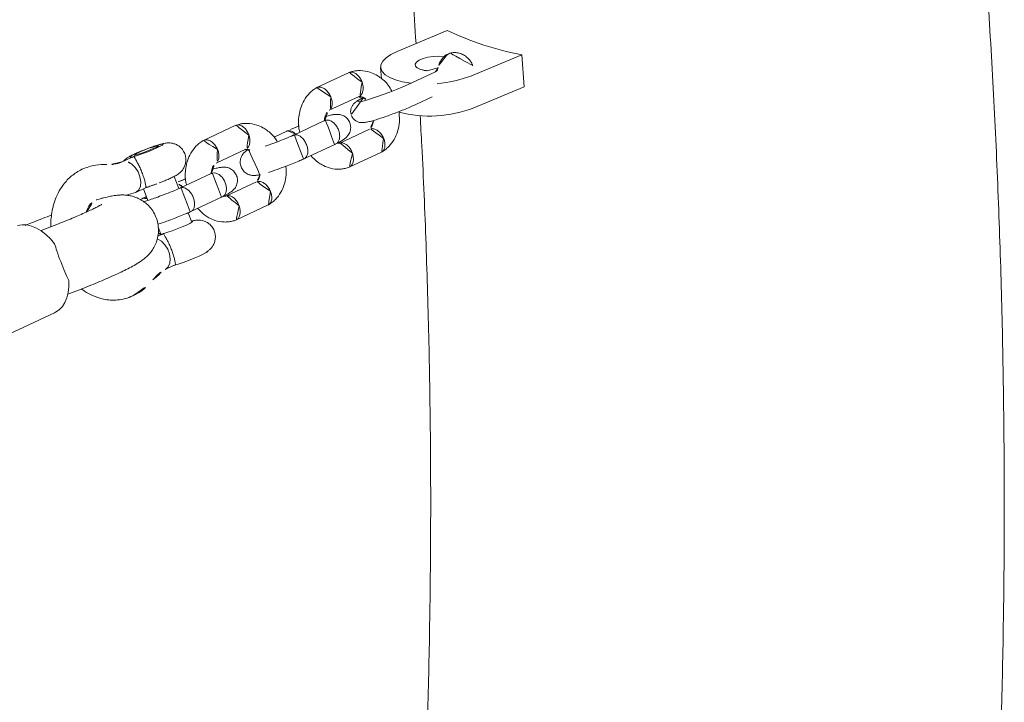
# Model space of a CAD drawing. Extents: x 5459245 to 5462690, y 5971016 to 5972523.
# Tile 160 of 198: x 5462453.623 to 5462453.851, y 5972213.204 to 5972213.362. Entities that reach past the tile are written whole.
import ezdxf

# ---------------------------------------------------------------- set-up
doc = ezdxf.new("R2010")
doc.units = 0
doc.layers.add('A_MAŁA ARCHITEKTURA', color=195, linetype='CONTINUOUS', lineweight=9)

# ---------------------------------------------------------------- blocks, each defined once
blk = doc.blocks.new('A$C43995eb0')
at = {"layer": 'A_MAŁA ARCHITEKTURA', "linetype": 'Continuous'}
for p, q in [((1231.76, 824.82), (1225.4, 820.98)), ((1231.76, 824.82), (1241.4, 816.67)), ((1225.4, 820.98), (1235.04, 812.83)), ((1246.7, 804.45), (1243.58, 806.89)), ((1236.91, 805.03), (1238.7, 803.09)), ((1243.5, 800.63), (1238.02, 804.9)), ((1237.88, 794.86), (1228.24, 803.01)), ((1266.85, 797.17), (1260.33, 802.25)), ((1256.81, 797.39), (1262.96, 792.59)), ((1242.91, 793.14), (1245.16, 794.5)), ((1257.19, 787.07), (1251.18, 791.75)), ((1269.86, 786.96), (1263.48, 791.93)), ((1247.29, 787.18), (1253.82, 782.09)), ((1259.82, 787.18), (1266.17, 782.24)), ((1289.69, 779.36), (1283.17, 784.44)), ((1265.93, 780.51), (1268.53, 778.48)), ((1279.65, 779.58), (1285.81, 774.78)), ((1292.71, 769.15), (1286.33, 774.12)), ((1280.03, 769.26), (1274.03, 773.94)), ((1294.79, 770.5), (1293.21, 768.74)), ((1307.33, 770), (1305.51, 771.42)), ((1270.14, 769.37), (1276.66, 764.28)), ((1282.67, 769.37), (1289.01, 764.43)), ((1299.37, 764.08), (1300.51, 765.36)), ((1300.46, 765.55), (1301.23, 764.95)), ((1289.19, 764.27), (1287.18, 762.04)), ((1292.98, 756.98), (1294.9, 759.12)), ((1294.27, 758.42), (1295.15, 757.73)), ((1282.58, 755.87), (1282.6, 755.43)), ((1294.53, 755.77), (1292.42, 757.42)), ((1296.13, 754.07), (1294.57, 755.74)), ((1295.08, 757.78), (1295.53, 757.48)), ((1322.74, 752.5), (1319.76, 755.14)), ((1286.82, 751.64), (1287.26, 751.66)), ((1287.69, 751.3), (1289.78, 749.67)), ((1345.96, 737.65), (1327.92, 751.71)), ((1299.59, 749.12), (1300.17, 748.48)), ((1300.17, 748.48), (1300.28, 748.36)), ((1309.16, 743.15), (1312.43, 740.25))]:
    blk.add_line(p, q, dxfattribs=at)
at = {"layer": 'A_MAŁA ARCHITEKTURA', "linetype": 'Continuous', "flags": 128}
for points in [[(1239.14, 801.58), (1239.17, 800.76), (1238.99, 800.19), (1238.6, 799.92), (1238.03, 799.96), (1237.34, 800.32), (1236.58, 800.97), (1235.81, 801.85), (1235.09, 802.89), (1234.48, 804), (1234.03, 805.11), (1234.02, 805.12)], [(1242.95, 801.06), (1242.96, 801.01), (1243.54, 799.21), (1243.9, 797.56), (1244.03, 796.09), (1243.94, 794.86), (1243.61, 793.91), (1243.07, 793.25), (1242.33, 792.92), (1241.41, 792.92), (1240.34, 793.25), (1239.15, 793.91), (1237.88, 794.86)], [(1251.04, 792.73), (1251.04, 792.73), (1251.75, 792.25), (1252.21, 792.01), (1252.4, 792.03), (1252.31, 792.29), (1251.94, 792.79), (1251.32, 793.51), (1250.47, 794.4), (1249.44, 795.42), (1248.27, 796.52), (1247.03, 797.65), (1245.78, 798.75), (1244.59, 799.76), (1243.5, 800.63)], [(1298.99, 776.89), (1299.13, 776.9), (1299.54, 776.67), (1300.19, 776.21), (1301.02, 775.56), (1301.98, 774.76), (1303, 773.87), (1303.99, 772.95), (1304.89, 772.08), (1305.62, 771.33), (1305.63, 771.32)], [(1300.05, 765.9), (1299.4, 766.57), (1298.59, 767.35), (1297.69, 768.18), (1296.78, 768.98), (1295.93, 769.67), (1295.23, 770.2), (1294.74, 770.52), (1294.5, 770.61), (1294.53, 770.44), (1294.62, 770.31)], [(1301.9, 765.12), (1301.88, 765.24), (1301.92, 766.24), (1302.26, 767.3), (1302.86, 768.34), (1303.67, 769.23), (1304.6, 769.91), (1305.57, 770.29), (1306.47, 770.35), (1307.23, 770.07), (1307.28, 770.03)], [(1300.34, 765.17), (1300.54, 765.07), (1300.65, 765.11), (1300.48, 765.4), (1300.05, 765.9)], [(1287.26, 751.67), (1286.61, 752.34), (1285.8, 753.12), (1284.9, 753.95), (1283.98, 754.75), (1283.14, 755.44), (1282.44, 755.97), (1281.95, 756.3), (1281.71, 756.38), (1281.74, 756.21), (1282.04, 755.82), (1282.59, 755.22), (1283.32, 754.49), (1284.19, 753.67), (1285.11, 752.85), (1286, 752.1), (1286.78, 751.48), (1287.38, 751.05), (1287.75, 750.84), (1287.85, 750.88), (1287.69, 751.17), (1287.26, 751.67)], [(1289.13, 752.01), (1289.47, 753.07), (1290.07, 754.11), (1290.88, 755), (1291.81, 755.68), (1292.77, 756.06), (1293.68, 756.12), (1294.43, 755.84), (1294.57, 755.74)], [(1286.67, 751.7), (1286.23, 752), (1285.58, 752.51), (1284.82, 753.15), (1284.05, 753.86), (1283.37, 754.52), (1282.87, 755.05), (1282.62, 755.38), (1282.66, 755.46), (1282.98, 755.28), (1283.53, 754.88), (1284.24, 754.29), (1285.02, 753.6), (1285.76, 752.91), (1286.36, 752.3), (1286.74, 751.87), (1286.85, 751.66), (1286.67, 751.7)], [(1319.81, 751.24), (1321.06, 751.9), (1322.31, 752.37), (1323.53, 752.66), (1324.71, 752.75), (1325.82, 752.64), (1326.83, 752.34), (1327.72, 751.85), (1327.92, 751.71)], [(1313.69, 744.43), (1313.1, 743.05), (1312.69, 741.67), (1312.44, 740.32), (1312.37, 739.02), (1312.48, 737.81), (1312.76, 736.7), (1313.21, 735.71), (1313.83, 734.88)]]:
    blk.add_lwpolyline(points, dxfattribs=at)
at = {"layer": 'A_MAŁA ARCHITEKTURA', "linetype": 'Continuous'}
for centre, radius, start, end in [((1159.84, 801.41), 68.41, 1.3397, 16.6223), ((1222.33, 795.38), 28.59, 12.5546, 48.1503), ((1216.53, 792.22), 27.7, 31.0489, 48.0913), ((1235.17, 808.58), 3.62, 226.2987, 288.9543), ((1236.93, 803.34), 1.9, 54.8866, 107.7569), ((1229.45, 799.54), 9.9, 11.9148, 34.1241), ((1291.36, 751.37), 2.31, 163.9557, 227.1512)]:
    blk.add_arc(centre, radius, start, end, dxfattribs=at)
for points, knots in [([(2041.28, 1160.34), (2037.12, 1160.29), (2025.22, 1160.14), (2005.58, 1159.65), (1982.35, 1158.76), (1959.14, 1157.56), (1935.95, 1156.04), (1912.77, 1154.21), (1889.62, 1152.06), (1866.49, 1149.6), (1843.39, 1146.82), (1820.32, 1143.73), (1797.29, 1140.32), (1774.3, 1136.61), (1751.36, 1132.58), (1728.46, 1128.23), (1705.61, 1123.58), (1682.81, 1118.62), (1660.07, 1113.35), (1637.4, 1107.77), (1614.78, 1101.88), (1592.24, 1095.68), (1569.77, 1089.18), (1547.37, 1082.37), (1525.05, 1075.26), (1502.81, 1067.85), (1480.65, 1060.13), (1458.58, 1052.11), (1436.61, 1043.8), (1414.73, 1035.18), (1392.95, 1026.27), (1371.26, 1017.06), (1349.69, 1007.56), (1328.22, 997.76), (1306.86, 987.68), (1285.62, 977.3), (1264.5, 966.64), (1243.5, 955.68), (1222.62, 944.45), (1201.87, 932.93), (1181.25, 921.13), (1160.77, 909.05), (1140.42, 896.69), (1120.21, 884.05), (1100.15, 871.14), (1080.23, 857.96), (1060.46, 844.51), (1040.85, 830.79), (1021.39, 816.8), (1002.08, 802.55), (982.94, 788.04), (963.97, 773.27), (945.16, 758.24), (926.52, 742.96), (908.06, 727.42), (889.77, 711.64), (871.66, 695.6), (853.73, 679.32), (835.99, 662.8), (818.43, 646.04), (801.07, 629.03), (784.45, 612.38), (773.72, 601.3), (768.63, 596.05)], [0, 0, 0, 0, 0.008873, 0.025401, 0.041929, 0.058457, 0.074985, 0.091514, 0.108042, 0.124571, 0.1411, 0.157629, 0.174159, 0.190689, 0.20722, 0.223751, 0.240282, 0.256814, 0.273347, 0.28988, 0.306414, 0.322948, 0.339484, 0.35602, 0.372556, 0.389094, 0.405632, 0.422171, 0.438711, 0.455252, 0.471794, 0.488336, 0.50488, 0.521424, 0.53797, 0.554516, 0.571064, 0.587612, 0.604161, 0.620712, 0.637263, 0.653816, 0.670369, 0.686924, 0.70348, 0.720036, 0.736594, 0.753153, 0.769713, 0.786274, 0.802835, 0.819398, 0.835962, 0.852527, 0.869093, 0.88566, 0.902228, 0.918797, 0.935367, 0.951938, 0.968509, 0.985082, 1, 1, 1, 1]), ([(1248.66, 806.38), (1250.68, 807.56), (1259.28, 812.59), (1274.57, 821.19), (1294.55, 832.17), (1314.66, 842.84), (1334.89, 853.23), (1355.24, 863.33), (1375.71, 873.15), (1396.29, 882.67), (1416.97, 891.9), (1437.77, 900.84), (1458.66, 909.49), (1479.65, 917.84), (1500.74, 925.89), (1521.92, 933.64), (1543.07, 941.07), (1557.21, 945.76), (1564.23, 948.09)], [0, 0, 0, 0, 0.020118, 0.085475, 0.150837, 0.216204, 0.281575, 0.346952, 0.412334, 0.47772, 0.543111, 0.608507, 0.673908, 0.739313, 0.804723, 0.870137, 0.935556, 1, 1, 1, 1]), ([(1232.79, 811.96), (1232.67, 811.82), (1232.26, 811.36), (1231.84, 810.43), (1231.56, 809.27), (1231.58, 808.15), (1231.9, 807.07), (1232.29, 806.32), (1232.64, 806.02), (1232.7, 805.97)], [0, 0, 0, 0, 0.079764, 0.273639, 0.448346, 0.618264, 0.78411, 0.965785, 1, 1, 1, 1]), ([(1233.2, 805.53), (1233.5, 805.36), (1234.11, 805.01), (1235.18, 804.82), (1236.1, 804.85), (1236.64, 804.97), (1236.81, 805.01)], [0, 0, 0, 0, 0.273861, 0.565501, 0.862016, 1, 1, 1, 1]), ([(1236.81, 805.01), (1236.91, 805.04), (1237.22, 805.11), (1237.65, 805.09), (1237.87, 805.01), (1237.93, 804.96), (1237.95, 804.95)], [0, 0, 0, 0, 0.152809, 0.481439, 0.827503, 1, 1, 1, 1]), ([(1255.89, 792.22), (1256.01, 792.35), (1256.32, 792.68), (1256.53, 793.34), (1256.59, 794.02), (1256.49, 794.61), (1256.31, 795.09), (1256.08, 795.5), (1255.73, 796.01), (1255.21, 796.64), (1254.4, 797.52), (1253.47, 798.46), (1252.4, 799.5), (1251.25, 800.57), (1250.07, 801.64), (1248.89, 802.67), (1247.73, 803.64), (1247.05, 804.18), (1246.7, 804.45)], [0, 0, 0, 0, 0.02839, 0.069536, 0.105088, 0.137921, 0.17068, 0.207912, 0.258716, 0.353204, 0.432979, 0.516885, 0.5981, 0.678317, 0.758173, 0.838007, 0.918024, 1, 1, 1, 1]), ([(1260.34, 802.25), (1260.05, 802.43), (1259.44, 802.8), (1258.13, 803.3), (1256.44, 803.6), (1254.51, 803.48), (1252.36, 802.97), (1250.99, 802.17), (1250.13, 801.67)], [0, 0, 0, 0, 0.102732, 0.2114, 0.411207, 0.588276, 0.743213, 1, 1, 1, 1]), ([(1257.25, 801.26), (1257.26, 801.27), (1257.49, 801.53), (1257.99, 801.99), (1258.78, 802.43), (1259.56, 802.56), (1260.08, 802.44), (1260.3, 802.26), (1260.36, 802.22)], [0, 0, 0, 0, 0.00916, 0.23854, 0.467917, 0.697267, 0.926573, 1, 1, 1, 1]), ([(1257.25, 801.26), (1257.24, 801.25), (1257.02, 800.98), (1256.63, 800.4), (1256.28, 799.48), (1256.19, 798.6), (1256.35, 797.98), (1256.57, 797.6), (1256.72, 797.47), (1256.79, 797.41)], [0, 0, 0, 0, 0.00806, 0.209888, 0.411716, 0.613532, 0.815303, 0.915072, 1, 1, 1, 1]), ([(919.82, 558.91), (920.83, 559.88), (927.44, 566.25), (939.84, 577.78), (957.02, 593.51), (974.41, 608.96), (991.96, 624.18), (1009.69, 639.15), (1027.6, 653.86), (1045.67, 668.32), (1063.9, 682.52), (1082.3, 696.47), (1100.86, 710.15), (1119.58, 723.57), (1138.45, 736.73), (1157.47, 749.62), (1176.63, 762.23), (1195.94, 774.58), (1215.13, 786.51), (1227.95, 794.18), (1234.24, 797.94)], [0, 0, 0, 0, 0.010452, 0.0687627, 0.1270773, 0.1853958, 0.2437183, 0.3020449, 0.3603755, 0.4187103, 0.4770493, 0.5353925, 0.59374, 0.6520919, 0.710448, 0.7688086, 0.8271735, 0.8855429, 0.9439167, 1, 1, 1, 1]), ([(1246.64, 797.98), (1246.33, 797.52), (1245.5, 796.31), (1245.07, 794.56), (1244.9, 792.85), (1245, 791.21), (1245.46, 789.72), (1246.1, 788.57), (1246.64, 787.83), (1247.09, 787.38), (1247.32, 787.16)], [0, 0, 0, 0, 0.130814, 0.344959, 0.434797, 0.564069, 0.754035, 0.831013, 0.914591, 1, 1, 1, 1]), ([(1254.6, 797.29), (1254.65, 797.31), (1254.93, 797.43), (1255.44, 797.52), (1256.26, 797.6), (1256.68, 797.37), (1256.95, 797.22)], [0, 0, 0, 0, 0.04668, 0.278616, 0.535328, 1, 1, 1, 1]), ([(1263.56, 796.34), (1263.57, 796.35), (1263.81, 796.6), (1264.34, 797.04), (1265.18, 797.44), (1265.99, 797.55), (1266.56, 797.4), (1266.81, 797.19), (1266.9, 797.12)], [0, 0, 0, 0, 0.008808, 0.229372, 0.449933, 0.670468, 0.890961, 1, 1, 1, 1]), ([(1268.46, 788.06), (1268.72, 788.79), (1269.1, 789.88), (1269.24, 791.5), (1269.14, 793.14), (1268.69, 794.62), (1268.04, 795.78), (1267.5, 796.52), (1267.05, 796.97), (1266.83, 797.19)], [0, 0, 0, 0, 0.2244437, 0.3308102, 0.4838661, 0.7087821, 0.799923, 0.8988782, 1, 1, 1, 1]), ([(1263.56, 796.34), (1263.55, 796.33), (1263.31, 796.08), (1262.9, 795.52), (1262.51, 794.63), (1262.38, 793.77), (1262.53, 793.17), (1262.71, 792.84), (1262.82, 792.74), (1262.85, 792.71)], [0, 0, 0, 0, 0.008493, 0.221164, 0.433834, 0.646492, 0.859103, 0.964232, 1, 1, 1, 1]), ([(1251.35, 791.59), (1251.22, 791.76), (1250.99, 792.04), (1250.93, 792.57), (1250.9, 793.12), (1251.08, 793.59), (1251.12, 793.71)], [0, 0, 0, 0, 0.346098, 0.603869, 0.896755, 1, 1, 1, 1]), ([(1250.95, 792.77), (1251.18, 792.6), (1251.73, 792.19), (1252.34, 791.82), (1252.93, 791.53), (1253.57, 791.35), (1254.27, 791.32), (1255.01, 791.51), (1255.6, 791.83), (1255.83, 792.13), (1255.89, 792.22)], [0, 0, 0, 0, 0.165012, 0.394263, 0.545749, 0.648194, 0.742575, 0.846879, 0.958675, 1, 1, 1, 1]), ([(1263.55, 791.88), (1262.96, 792.31), (1261.92, 793.08), (1260.78, 793.57), (1259.9, 793.67), (1259.11, 793.6), (1258.23, 793.26), (1257.38, 792.48), (1256.88, 791.49), (1256.77, 790.41), (1257.01, 789.43), (1257.4, 788.7), (1257.96, 787.95), (1258.42, 787.42), (1258.84, 786.99), (1258.94, 786.89)], [0, 0, 0, 0, 0.163773, 0.289942, 0.337995, 0.377699, 0.4512, 0.514165, 0.581074, 0.650854, 0.712205, 0.788253, 0.867951, 0.969332, 1, 1, 1, 1]), ([(1263.65, 791.78), (1263.64, 791.79), (1263.63, 791.8), (1263.6, 791.83), (1263.5, 791.93), (1263.2, 792.14), (1262.62, 792.29), (1261.82, 792.16), (1260.99, 791.75), (1260.36, 791.19), (1259.84, 790.54), (1259.43, 789.8), (1259.19, 788.89), (1259.23, 788.05), (1259.45, 787.58), (1259.62, 787.37), (1259.65, 787.34), (1259.65, 787.34)], [0, 0, 0, 0, 0.0042875, 0.0075324, 0.0205148, 0.0726065, 0.1778803, 0.2852288, 0.3925589, 0.4998686, 0.5529385, 0.6602347, 0.7675354, 0.8748748, 0.9822137, 0.9957126, 1, 1, 1, 1]), ([(1262.79, 792.75), (1262.93, 792.6), (1263.1, 792.43), (1263.14, 792.19), (1263.14, 792.16)], [0, 0, 0, 0, 0.89005, 1, 1, 1, 1]), ([(1247.93, 790.89), (1247.92, 790.88), (1247.91, 790.87), (1247.86, 790.82), (1247.72, 790.66), (1247.39, 790.24), (1247, 789.52), (1246.77, 788.64), (1246.83, 787.86), (1247.07, 787.37), (1247.29, 787.2), (1247.34, 787.16)], [0, 0, 0, 0, 0.00806, 0.01416, 0.038564, 0.136486, 0.334381, 0.536176, 0.737936, 0.939657, 1, 1, 1, 1]), ([(1247.93, 790.89), (1247.94, 790.9), (1247.96, 790.92), (1248, 790.97), (1248.15, 791.12), (1248.55, 791.46), (1249.23, 791.87), (1250.05, 792.09), (1250.74, 792.05), (1251.04, 791.82), (1251.16, 791.73)], [0, 0, 0, 0, 0.009156, 0.016085, 0.043809, 0.155049, 0.379858, 0.609119, 0.838342, 1, 1, 1, 1]), ([(1254.24, 785.97), (1254.24, 785.96), (1254.01, 785.7), (1253.63, 785.11), (1253.28, 784.19), (1253.19, 783.31), (1253.33, 782.69), (1253.58, 782.31), (1253.75, 782.13), (1253.87, 782.06), (1253.9, 782.05)], [0, 0, 0, 0, 0.007726, 0.201195, 0.394663, 0.588106, 0.781513, 0.877158, 0.972794, 1, 1, 1, 1]), ([(1254.24, 785.97), (1254.25, 785.98), (1254.48, 786.25), (1254.98, 786.71), (1255.77, 787.14), (1256.55, 787.29), (1256.97, 787.14), (1257.17, 787.06)], [0, 0, 0, 0, 0.009922, 0.25837, 0.506818, 0.755252, 1, 1, 1, 1]), ([(1259.84, 787.18), (1259.69, 787.12), (1259.31, 786.95), (1258.7, 786.82), (1257.88, 786.75), (1257.46, 786.98), (1257.19, 787.13)], [0, 0, 0, 0, 0.132019, 0.343058, 0.576641, 1, 1, 1, 1]), ([(1259.83, 787.2), (1259.8, 787.22), (1259.74, 787.25), (1259.69, 787.3), (1259.66, 787.33), (1259.65, 787.34)], [0, 0, 0, 0, 0.495682, 0.878575, 1, 1, 1, 1]), ([(1269.96, 786.86), (1269.96, 786.87), (1269.81, 787.03), (1269.44, 787.25), (1268.72, 787.29), (1267.93, 787.02), (1267.27, 786.58), (1266.79, 786.13), (1266.46, 785.75), (1266.08, 785.2), (1265.73, 784.45), (1265.56, 783.58), (1265.65, 782.89), (1265.85, 782.55), (1265.96, 782.42), (1265.97, 782.42)], [0, 0, 0, 0, 0.004286, 0.111621, 0.218955, 0.326276, 0.433577, 0.48664, 0.539698, 0.592756, 0.700028, 0.807313, 0.914638, 0.995714, 1, 1, 1, 1]), ([(1276.41, 781.04), (1276.3, 781.16), (1275.75, 781.74), (1274.67, 782.77), (1273.31, 784.02), (1272.1, 785.09), (1270.94, 786.09), (1270.26, 786.64), (1269.96, 786.88)], [0, 0, 0, 0, 0.066118, 0.334768, 0.492174, 0.664671, 0.852301, 1, 1, 1, 1]), ([(1283.19, 784.44), (1282.89, 784.62), (1282.28, 784.99), (1280.98, 785.49), (1279.29, 785.79), (1277.35, 785.67), (1275.32, 785.19), (1274.05, 784.46), (1273.3, 784.02)], [0, 0, 0, 0, 0.106117, 0.218367, 0.424759, 0.607663, 0.767706, 1, 1, 1, 1]), ([(1253.8, 782.1), (1254.1, 781.92), (1254.7, 781.55), (1256.01, 781.05), (1257.7, 780.75), (1259.64, 780.86), (1261.84, 781.44), (1263.65, 782.21), (1264.61, 783.13), (1264.79, 783.31)], [0, 0, 0, 0, 0.0944853, 0.1944305, 0.3781988, 0.5410536, 0.6835537, 0.9396684, 1, 1, 1, 1]), ([(1280.1, 783.45), (1280.09, 783.44), (1279.86, 783.17), (1279.48, 782.59), (1279.13, 781.67), (1279.04, 780.79), (1279.19, 780.17), (1279.42, 779.79), (1279.57, 779.66), (1279.64, 779.6)], [0, 0, 0, 0, 0.00806, 0.209888, 0.411716, 0.613532, 0.815303, 0.915072, 1, 1, 1, 1]), ([(1280.1, 783.45), (1280.11, 783.46), (1280.33, 783.72), (1280.83, 784.18), (1281.63, 784.62), (1282.4, 784.75), (1282.93, 784.63), (1283.15, 784.45), (1283.2, 784.41)], [0, 0, 0, 0, 0.00916, 0.23854, 0.467917, 0.697267, 0.926573, 1, 1, 1, 1]), ([(1263.59, 782.47), (1263.61, 782.45), (1264.06, 782.05), (1264.97, 781.29), (1265.75, 780.65), (1266.16, 780.33)], [0, 0, 0, 0, 0.018993, 0.492141, 1, 1, 1, 1]), ([(1265.63, 782.65), (1265.56, 782.36), (1265.41, 781.78), (1265.51, 781.09), (1265.71, 780.74), (1265.82, 780.62), (1265.82, 780.61)], [0, 0, 0, 0, 0.357555, 0.715374, 0.98571, 1, 1, 1, 1]), ([(1266.15, 782.28), (1266.09, 782.32), (1266.02, 782.35), (1265.97, 782.41), (1265.97, 782.42)], [0, 0, 0, 0, 0.888708, 1, 1, 1, 1]), ([(1266.13, 782.26), (1266.61, 781.87), (1267.59, 781.08), (1269.21, 779.64), (1270.51, 778.45), (1271.14, 777.83), (1271.36, 777.61)], [0, 0, 0, 0, 0.29437, 0.594898, 0.855724, 1, 1, 1, 1]), ([(1265.97, 780.51), (1265.92, 780.53), (1265.87, 780.56), (1265.83, 780.61), (1265.82, 780.61)], [0, 0, 0, 0, 0.859891, 1, 1, 1, 1]), ([(1269.18, 779.66), (1268.98, 779.37), (1268.28, 778.32), (1267.92, 776.75), (1267.75, 775.04), (1267.85, 773.4), (1268.3, 771.91), (1268.95, 770.76), (1269.48, 770.01), (1269.93, 769.57), (1270.16, 769.35)], [0, 0, 0, 0, 0.0877734, 0.3125222, 0.4068086, 0.5424823, 0.7418547, 0.8226448, 0.9103617, 1, 1, 1, 1]), ([(1273.82, 774.52), (1273.88, 774.48), (1274.38, 774.13), (1275.01, 773.91), (1275.89, 773.8), (1276.68, 773.87), (1277.56, 774.22), (1278.4, 775), (1278.91, 775.99), (1279.01, 777.07), (1278.78, 778.04), (1278.38, 778.78), (1277.99, 779.31), (1277.72, 779.62), (1277.64, 779.71)], [0, 0, 0, 0, 0.0196317, 0.1878213, 0.2518782, 0.3048067, 0.4027874, 0.4867222, 0.575915, 0.6689345, 0.7507189, 0.8520942, 0.9583346, 1, 1, 1, 1]), ([(1277.76, 779.58), (1277.92, 779.62), (1278.34, 779.73), (1279.1, 779.78), (1279.52, 779.56), (1279.79, 779.41)], [0, 0, 0, 0, 0.193436, 0.4804605, 1, 1, 1, 1]), ([(1286.41, 778.53), (1286.42, 778.54), (1286.66, 778.79), (1287.19, 779.23), (1288.03, 779.63), (1288.83, 779.74), (1289.4, 779.59), (1289.66, 779.38), (1289.74, 779.31)], [0, 0, 0, 0, 0.008808, 0.229372, 0.449933, 0.670468, 0.890961, 1, 1, 1, 1]), ([(1291.3, 770.25), (1291.56, 770.98), (1291.95, 772.07), (1292.08, 773.69), (1291.99, 775.33), (1291.53, 776.81), (1290.89, 777.97), (1290.35, 778.71), (1289.9, 779.16), (1289.67, 779.38)], [0, 0, 0, 0, 0.2244437, 0.3308102, 0.4838661, 0.7087821, 0.799923, 0.8988782, 1, 1, 1, 1]), ([(1286.41, 778.53), (1286.4, 778.52), (1286.16, 778.27), (1285.74, 777.71), (1285.35, 776.82), (1285.23, 775.96), (1285.37, 775.36), (1285.56, 775.03), (1285.66, 774.93), (1285.69, 774.9)], [0, 0, 0, 0, 0.008493, 0.221164, 0.433834, 0.646492, 0.859103, 0.964232, 1, 1, 1, 1]), ([(1299.33, 776.68), (1299.25, 776.73), (1299.03, 776.88), (1298.52, 777.1), (1297.8, 777.3), (1296.99, 777.37), (1296.09, 777.25), (1295.17, 776.88), (1294.31, 776.24), (1293.66, 775.39), (1293.29, 774.45), (1293.17, 773.57), (1293.22, 772.78), (1293.41, 772.1), (1293.66, 771.53), (1293.96, 771.05), (1294.25, 770.66), (1294.48, 770.4), (1294.59, 770.28)], [0, 0, 0, 0, 0.029526, 0.09185, 0.149647, 0.211383, 0.281576, 0.358382, 0.438583, 0.526594, 0.602356, 0.669579, 0.730359, 0.785593, 0.836207, 0.88605, 0.944557, 1, 1, 1, 1]), ([(1270.78, 773.08), (1270.79, 773.09), (1270.8, 773.11), (1270.85, 773.16), (1271, 773.31), (1271.4, 773.65), (1272.08, 774.06), (1272.9, 774.28), (1273.59, 774.24), (1273.88, 774.01), (1274, 773.92)], [0, 0, 0, 0, 0.009156, 0.016085, 0.043809, 0.155049, 0.379858, 0.609119, 0.838342, 1, 1, 1, 1]), ([(1274.2, 773.78), (1274.07, 773.95), (1273.84, 774.25), (1273.76, 774.66), (1273.8, 775.05), (1273.82, 775.21)], [0, 0, 0, 0, 0.44986, 0.784911, 1, 1, 1, 1]), ([(1286.4, 774.07), (1285.81, 774.5), (1284.77, 775.27), (1283.62, 775.76), (1282.74, 775.86), (1281.95, 775.79), (1281.07, 775.45), (1280.23, 774.67), (1279.73, 773.68), (1279.62, 772.6), (1279.85, 771.62), (1280.25, 770.89), (1280.81, 770.14), (1281.26, 769.61), (1281.68, 769.18), (1281.78, 769.08)], [0, 0, 0, 0, 0.163773, 0.289942, 0.337995, 0.377699, 0.4512, 0.514165, 0.581074, 0.650854, 0.712205, 0.788253, 0.867951, 0.969332, 1, 1, 1, 1]), ([(1286.5, 773.97), (1286.49, 773.98), (1286.48, 773.99), (1286.45, 774.02), (1286.34, 774.12), (1286.05, 774.33), (1285.47, 774.48), (1284.67, 774.35), (1283.84, 773.94), (1283.21, 773.38), (1282.68, 772.73), (1282.27, 771.99), (1282.04, 771.08), (1282.07, 770.24), (1282.3, 769.77), (1282.47, 769.56), (1282.49, 769.53), (1282.5, 769.53)], [0, 0, 0, 0, 0.0042875, 0.0075324, 0.0205148, 0.0726065, 0.1778803, 0.2852288, 0.3925589, 0.4998686, 0.5529385, 0.6602347, 0.7675354, 0.8748748, 0.9822137, 0.9957126, 1, 1, 1, 1]), ([(1285.63, 774.94), (1285.78, 774.79), (1285.94, 774.62), (1285.98, 774.38), (1285.99, 774.35)], [0, 0, 0, 0, 0.89005, 1, 1, 1, 1]), ([(1270.78, 773.08), (1270.77, 773.07), (1270.75, 773.06), (1270.71, 773.01), (1270.57, 772.85), (1270.24, 772.43), (1269.84, 771.71), (1269.62, 770.83), (1269.67, 770.05), (1269.91, 769.56), (1270.13, 769.39), (1270.19, 769.35)], [0, 0, 0, 0, 0.00806, 0.01416, 0.038564, 0.136486, 0.334381, 0.536176, 0.737936, 0.939657, 1, 1, 1, 1]), ([(1277.09, 768.16), (1277.1, 768.17), (1277.32, 768.44), (1277.82, 768.9), (1278.62, 769.33), (1279.4, 769.48), (1279.81, 769.32), (1280.02, 769.25)], [0, 0, 0, 0, 0.009922, 0.25837, 0.506818, 0.755252, 1, 1, 1, 1]), ([(1282.68, 769.39), (1282.64, 769.41), (1282.58, 769.44), (1282.53, 769.49), (1282.51, 769.52), (1282.5, 769.53)], [0, 0, 0, 0, 0.495682, 0.878575, 1, 1, 1, 1]), ([(1292.81, 769.05), (1292.8, 769.06), (1292.66, 769.22), (1292.28, 769.44), (1291.57, 769.48), (1290.77, 769.21), (1290.11, 768.77), (1289.63, 768.32), (1289.31, 767.94), (1288.93, 767.39), (1288.58, 766.64), (1288.41, 765.77), (1288.5, 765.08), (1288.69, 764.74), (1288.81, 764.61), (1288.81, 764.61)], [0, 0, 0, 0, 0.004286, 0.111621, 0.218955, 0.326276, 0.433577, 0.48664, 0.539698, 0.592756, 0.700028, 0.807313, 0.914638, 0.995714, 1, 1, 1, 1]), ([(1300.05, 765.9), (1300.05, 765.9), (1300.13, 765.9), (1300.3, 766.11), (1300.8, 766.89), (1301.47, 767.86), (1302.15, 768.71), (1302.8, 769.45), (1303.43, 770.11), (1304.16, 770.78), (1304.77, 771.27), (1305.19, 771.56), (1305.21, 771.6), (1305.22, 771.61)], [0, 0, 0, 0, 0.000948, 0.156974, 0.27191, 0.387513, 0.487148, 0.522524, 0.610701, 0.698731, 0.790508, 0.893409, 1, 1, 1, 1]), ([(1310.79, 768.56), (1310.06, 768.74), (1308.76, 769.07), (1307.74, 769.73), (1307.29, 770.02)], [0, 0, 0, 0, 0.564183, 1, 1, 1, 1]), ([(1277.09, 768.16), (1277.08, 768.15), (1276.86, 767.89), (1276.47, 767.3), (1276.12, 766.38), (1276.03, 765.5), (1276.18, 764.88), (1276.42, 764.5), (1276.59, 764.32), (1276.72, 764.25), (1276.74, 764.24)], [0, 0, 0, 0, 0.007726, 0.201195, 0.394663, 0.588106, 0.781513, 0.877158, 0.972794, 1, 1, 1, 1]), ([(1282.69, 769.37), (1282.54, 769.31), (1282.15, 769.14), (1281.55, 769.01), (1280.73, 768.94), (1280.31, 769.17), (1280.04, 769.32)], [0, 0, 0, 0, 0.132019, 0.343058, 0.576641, 1, 1, 1, 1]), ([(1298.79, 763.71), (1298.29, 764.2), (1297.48, 764.99), (1296.15, 766.21), (1294.95, 767.28), (1293.78, 768.28), (1293.1, 768.83), (1292.81, 769.07)], [0, 0, 0, 0, 0.270485, 0.443101, 0.632267, 0.838028, 1, 1, 1, 1]), ([(1316.2, 766.1), (1315.49, 766.6), (1313.89, 767.74), (1311.91, 768.26), (1310.8, 768.56)], [0, 0, 0, 0, 0.4394954, 1, 1, 1, 1]), ([(1276.65, 764.29), (1276.94, 764.11), (1277.55, 763.74), (1278.85, 763.24), (1280.54, 762.94), (1282.49, 763.05), (1284.68, 763.63), (1286.49, 764.4), (1287.45, 765.32), (1287.64, 765.5)], [0, 0, 0, 0, 0.094485, 0.194431, 0.378199, 0.541054, 0.683554, 0.939668, 1, 1, 1, 1]), ([(1288.48, 764.84), (1288.4, 764.55), (1288.25, 764.01), (1288.35, 763.58), (1288.39, 763.38)], [0, 0, 0, 0, 0.548031, 1, 1, 1, 1]), ([(1319.76, 755.14), (1319.46, 755.4), (1318.6, 756.16), (1317.18, 757.38), (1315.54, 758.75), (1313.97, 760.03), (1312.49, 761.2), (1311.09, 762.25), (1309.72, 763.2), (1308.56, 763.93), (1307.48, 764.48), (1306.52, 764.87), (1305.48, 765.17), (1304.28, 765.35), (1302.95, 765.35), (1301.56, 765.11), (1300.18, 764.61), (1298.88, 763.85), (1297.71, 762.84), (1296.75, 761.61), (1296.06, 760.26), (1295.66, 758.9), (1295.49, 757.58), (1295.54, 756.34), (1295.74, 755.21), (1296.05, 754.21), (1296.44, 753.34), (1296.87, 752.56), (1297.39, 751.77), (1298.09, 750.83), (1298.84, 749.95), (1299.42, 749.31), (1299.59, 749.12)], [0, 0, 0, 0, 0.023768, 0.069107, 0.114636, 0.160525, 0.207067, 0.254822, 0.305131, 0.362577, 0.396308, 0.42149, 0.446887, 0.472969, 0.500676, 0.529588, 0.559331, 0.589573, 0.620076, 0.652636, 0.68297, 0.711457, 0.738407, 0.763973, 0.788242, 0.811381, 0.834154, 0.858236, 0.886259, 0.924108, 0.97768, 1, 1, 1, 1]), ([(1300.5, 765.6), (1300.34, 765.69), (1300.19, 765.77), (1300.05, 765.89), (1300.05, 765.9)], [0, 0, 0, 0, 0.97701, 1, 1, 1, 1]), ([(1300.31, 765.14), (1300.44, 765.04), (1300.6, 764.92), (1300.78, 764.82), (1300.82, 764.8)], [0, 0, 0, 0, 0.777228, 1, 1, 1, 1]), ([(1320.2, 754.74), (1320.25, 755.04), (1320.4, 756.03), (1320.44, 757.94), (1320.03, 760.62), (1318.98, 762.99), (1317.62, 764.86), (1316.68, 765.68), (1316.2, 766.1)], [0, 0, 0, 0, 0.067795, 0.227604, 0.437892, 0.699941, 0.846508, 1, 1, 1, 1]), ([(1290.12, 759.63), (1290.01, 759.73), (1289.59, 760.11), (1288.86, 760.73), (1287.99, 761.45), (1287.15, 762.07), (1286.51, 762.51), (1285.73, 762.87), (1285.01, 763.07), (1284.2, 763.14), (1283.3, 763.02), (1282.38, 762.65), (1281.51, 762.01), (1280.86, 761.16), (1280.49, 760.22), (1280.37, 759.34), (1280.43, 758.55), (1280.61, 757.87), (1280.87, 757.3), (1281.16, 756.82), (1281.52, 756.35), (1281.99, 755.81), (1282.69, 755.08), (1283.53, 754.26), (1284.46, 753.4), (1285.4, 752.58), (1286.3, 751.82), (1287.15, 751.16), (1287.81, 750.68), (1288.44, 750.31), (1288.97, 750.06), (1289.32, 749.98), (1289.4, 749.97)], [0, 0, 0, 0, 0.015027, 0.0562865, 0.098069, 0.1417387, 0.1935176, 0.2207082, 0.2459236, 0.2728577, 0.3034811, 0.3369898, 0.3719799, 0.4103768, 0.4434299, 0.4727579, 0.4992749, 0.5233723, 0.545454, 0.5671994, 0.5927245, 0.6319136, 0.6739427, 0.7180481, 0.759754, 0.8009495, 0.8423817, 0.8848803, 0.9310732, 0.9624835, 0.9913782, 1, 1, 1, 1]), ([(1286.44, 764.66), (1286.45, 764.64), (1286.91, 764.24), (1287.53, 763.71), (1288.06, 763.29), (1288.2, 763.17)], [0, 0, 0, 0, 0.02822, 0.73124, 1, 1, 1, 1]), ([(1288.99, 764.47), (1288.93, 764.51), (1288.87, 764.54), (1288.82, 764.6), (1288.81, 764.61)], [0, 0, 0, 0, 0.888708, 1, 1, 1, 1]), ([(1288.97, 764.45), (1289.46, 764.06), (1290.43, 763.27), (1292.06, 761.83), (1293.48, 760.52), (1294.53, 759.49), (1295.25, 758.76), (1295.52, 758.47), (1295.63, 758.36)], [0, 0, 0, 0, 0.213869, 0.432213, 0.621712, 0.782017, 0.913489, 1, 1, 1, 1]), ([(1292.44, 757.41), (1292.4, 757.44), (1292.15, 757.71), (1291.59, 758.26), (1290.83, 758.99), (1290.32, 759.45), (1290.12, 759.63)], [0, 0, 0, 0, 0.0572637, 0.4074215, 0.7733782, 1, 1, 1, 1]), ([(1294.61, 758.79), (1294.62, 758.64), (1294.66, 758.29), (1294.85, 758.02), (1294.97, 757.89), (1294.98, 757.88)], [0, 0, 0, 0, 0.4140762, 0.9705835, 1, 1, 1, 1]), ([(1287.26, 751.67), (1287.26, 751.67), (1287.28, 751.67), (1287.37, 751.71), (1287.58, 751.99), (1287.92, 752.52), (1288.31, 753.09), (1288.7, 753.65), (1289.39, 754.53), (1290.2, 755.44), (1291.09, 756.31), (1291.87, 756.96), (1292.4, 757.33), (1292.39, 757.35), (1292.38, 757.36)], [0, 0, 0, 0, 0.000949, 0.047128, 0.165746, 0.284994, 0.296144, 0.384967, 0.470466, 0.558968, 0.658689, 0.774392, 0.889426, 1, 1, 1, 1]), ([(1295.18, 757.74), (1295.11, 757.77), (1295.04, 757.82), (1294.99, 757.88), (1294.98, 757.88)], [0, 0, 0, 0, 0.889455, 1, 1, 1, 1]), ([(1287.7, 751.32), (1287.66, 751.34), (1287.5, 751.43), (1287.37, 751.57), (1287.26, 751.66), (1287.26, 751.67)], [0, 0, 0, 0, 0.242795, 0.978111, 1, 1, 1, 1]), ([(1319.81, 751.24), (1319.38, 750.67), (1318.51, 749.52), (1316.75, 747.57), (1315.11, 745.76), (1314.11, 744.83), (1313.69, 744.43)], [0, 0, 0, 0, 0.266006, 0.531719, 0.802227, 1, 1, 1, 1]), ([(1289.73, 749.71), (1290.21, 749.25), (1291.07, 748.44), (1291.59, 747.36), (1291.82, 746.88)], [0, 0, 0, 0, 0.561931, 1, 1, 1, 1]), ([(1300.61, 750.02), (1300.61, 750.02), (1300.58, 750.04), (1300.74, 749.94), (1301.08, 749.72), (1301.69, 749.29), (1302.52, 748.68), (1303.57, 747.86), (1304.81, 746.86), (1306.2, 745.71), (1307.66, 744.47), (1308.66, 743.59), (1309.16, 743.15)], [0, 0, 0, 0, 0.013731, 0.084918, 0.169334, 0.267332, 0.376926, 0.49499, 0.618604, 0.74565, 0.874751, 1, 1, 1, 1]), ([(1291.83, 746.87), (1292.22, 746.08), (1293.13, 744.3), (1294.61, 742.98), (1295.44, 742.23)], [0, 0, 0, 0, 0.437318, 1, 1, 1, 1]), ([(1303.85, 747.63), (1303.56, 747.59), (1302.82, 747.48), (1301.43, 747.63), (1300.64, 748.09), (1300.13, 748.38)], [0, 0, 0, 0, 0.181471, 0.472702, 1, 1, 1, 1]), ([(1295.44, 742.23), (1296.25, 741.71), (1297.79, 740.69), (1300.39, 739.97), (1302.73, 739.77), (1304.51, 739.89), (1305.78, 740.1), (1306.95, 740.37), (1308.36, 740.83), (1309.66, 741.35), (1310.39, 741.78), (1310.58, 741.89)], [0, 0, 0, 0, 0.189222, 0.363387, 0.515609, 0.633862, 0.692082, 0.750259, 0.853434, 0.960906, 1, 1, 1, 1]), ([(1308.1, 740.77), (1308.23, 740.65), (1308.91, 740.02), (1310.19, 738.9), (1311.71, 737.56), (1312.64, 736.78), (1313.03, 736.46)], [0, 0, 0, 0, 0.07951, 0.419697, 0.76013, 1, 1, 1, 1])]:
    blk.add_open_spline(points, degree=3, knots=knots, dxfattribs=at)

msp = doc.modelspace()

# ---------------------------------------------------------------- block references
at = {"layer": 'A_MAŁA ARCHITEKTURA', "xscale": 0.001, "yscale": 0.001, "zscale": 0.001, "rotation": 242.9301705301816}
msp.add_blockref('A$C43995eb0', (5462453.5658, 5972214.81866), dxfattribs=at)

doc.saveas('drawing.dxf')
